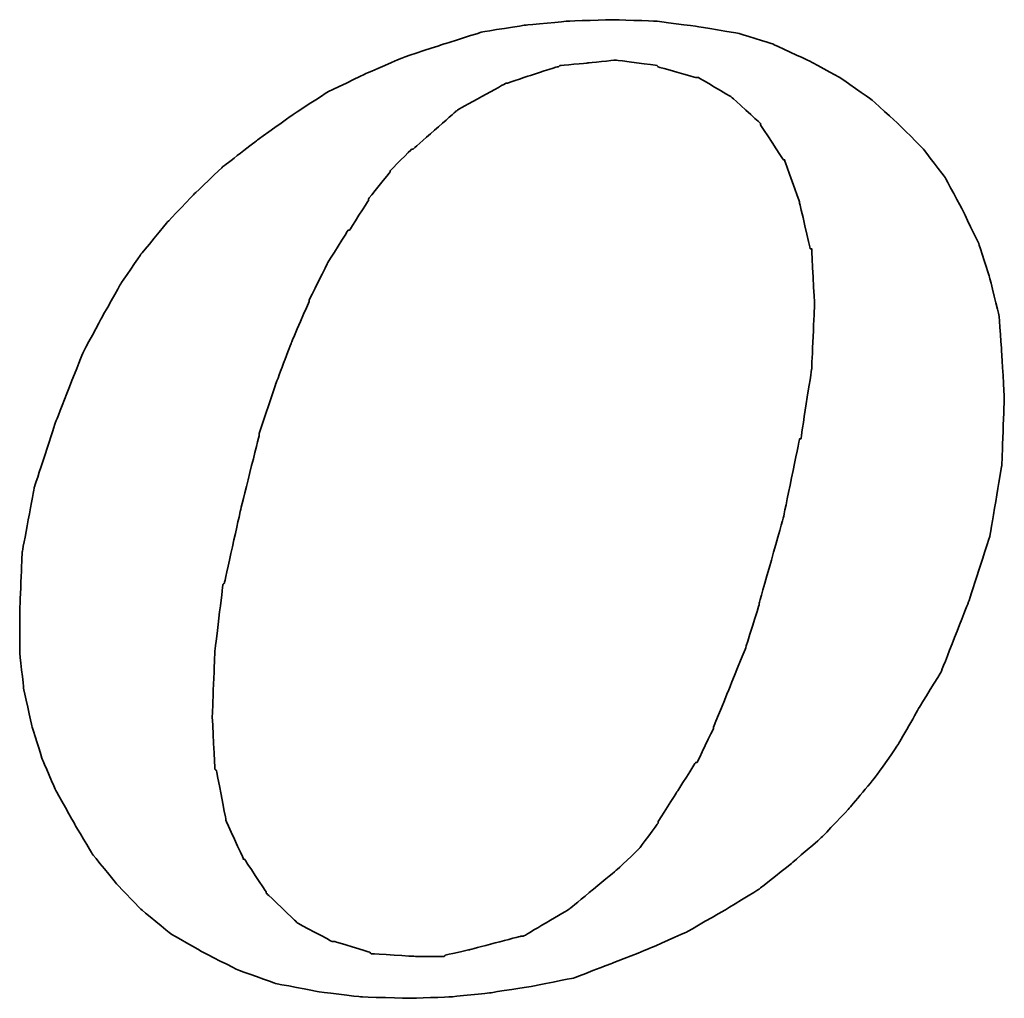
# Model space of a CAD drawing. Header units: millimetres. Extents: x 737 to 1271, y 623 to 792.
# Tile 43 of 48: x 1155.72 to 1160.29, y 676.67 to 681.21. Entities that reach past the tile are written whole.
import ezdxf

# ---------------------------------------------------------------- set-up
doc = ezdxf.new("R2010")
doc.units = ezdxf.units.MM
doc.header["$LTSCALE"] = 2
doc.layers.add('DIM', color=4, linetype='Continuous')
doc.layers.add('layer 1', color=7, linetype='Continuous')

# ---------------------------------------------------------------- blocks, each defined once
blk = doc.blocks.new('TBI MOTION logo(完整正式版)')
at = {"layer": 'layer 1', "color": 22, "lineweight": 35}
for points, knots in [([(35.79625, -6.98375), (35.79625, -6.98375), (36.23125, -7.43875), (36.23125, -7.43875), (36.23125, -7.43875), (36.23125, -7.43875), (36.75625, -7.87125), (36.75625, -7.87125), (36.75625, -7.87125), (36.75625, -7.87125), (37.33125, -8.20375), (37.33125, -8.20375), (37.33125, -8.20375), (37.33125, -8.20375), (37.95625, -8.51875), (37.95625, -8.51875), (37.95625, -8.51875), (37.95625, -8.51875), (38.62625, -8.75875), (38.62625, -8.75875), (38.62625, -8.75875), (38.62625, -8.75875), (39.37125, -8.90375), (39.37125, -8.90375), (39.37125, -8.90375), (39.37125, -8.90375), (40.14125, -8.99875), (40.14125, -8.99875), (40.14125, -8.99875), (40.14125, -8.99875), (41.02625, -9.02375), (41.02625, -9.02375), (41.02625, -9.02375), (41.02625, -9.02375), (41.74625, -8.99875), (41.74625, -8.99875), (41.74625, -8.99875), (41.74625, -8.99875), (42.46625, -8.92375), (42.46625, -8.92375), (42.46625, -8.92375), (42.46625, -8.92375), (43.21125, -8.80625), (43.21125, -8.80625), (43.21125, -8.80625), (43.21125, -8.80625), (43.93125, -8.66375), (43.93125, -8.66375), (43.93125, -8.66375), (43.93125, -8.66375), (44.62625, -8.39875), (44.62625, -8.39875), (44.62625, -8.39875), (44.62625, -8.39875), (45.29625, -8.13375), (45.29625, -8.13375), (45.29625, -8.13375), (45.29625, -8.13375), (45.94625, -7.84375), (45.94625, -7.84375), (45.94625, -7.84375), (45.94625, -7.84375), (46.61625, -7.46375), (46.61625, -7.46375), (46.61625, -7.46375), (46.61625, -7.46375), (47.24125, -7.07875), (47.24125, -7.07875), (47.24125, -7.07875), (47.24125, -7.07875), (47.81625, -6.62375), (47.81625, -6.62375), (47.81625, -6.62375), (47.81625, -6.62375), (48.36875, -6.14375), (48.36875, -6.14375), (48.36875, -6.14375), (48.36875, -6.14375), (48.84625, -5.64125), (48.84625, -5.64125), (48.84625, -5.64125), (48.84625, -5.64125), (49.32625, -5.06375), (49.32625, -5.06375), (49.32625, -5.06375), (49.32625, -5.06375), (49.71125, -4.51374), (49.71125, -4.51374), (49.71125, -4.51374), (49.71125, -4.51374), (50.09625, -3.83874), (50.09625, -3.83874), (50.09625, -3.83874), (50.09625, -3.83874), (50.48125, -3.21374), (50.48125, -3.21374), (50.48125, -3.21374), (50.48125, -3.21374), (50.96125, -1.99125), (50.96125, -1.99125), (50.96125, -1.99125), (50.96125, -1.99125), (51.34375, -0.81875), (51.34375, -0.81875), (51.34375, -0.81875), (51.34375, -0.81875), (51.56125, 0.45624), (51.56125, 0.45624), (51.56125, 0.45624), (51.56125, 0.45624), (51.60625, 1.67624), (51.60625, 1.67624), (51.60625, 1.67624), (51.60625, 1.67624), (51.56125, 2.44625), (51.56125, 2.44625), (51.56125, 2.44625), (51.56125, 2.44625), (51.51125, 3.14125), (51.51125, 3.14125), (51.51125, 3.14125), (51.51125, 3.14125), (51.34375, 3.81125), (51.34375, 3.81125), (51.34375, 3.81125), (51.34375, 3.81125), (51.15125, 4.41125), (51.15125, 4.41125), (51.15125, 4.41125), (51.15125, 4.41125), (50.86125, 5.01125), (50.86125, 5.01125), (50.86125, 5.01125), (50.86125, 5.01125), (50.55125, 5.58875), (50.55125, 5.58875), (50.55125, 5.58875), (50.55125, 5.58875), (50.16625, 6.09125), (50.16625, 6.09125), (50.16625, 6.09125), (50.16625, 6.09125), (49.71125, 6.54875), (49.71125, 6.54875), (49.71125, 6.54875), (49.71125, 6.54875), (49.23125, 6.98125), (49.23125, 6.98125), (49.23125, 6.98125), (49.23125, 6.98125), (48.67875, 7.36625), (48.67875, 7.36625), (48.67875, 7.36625), (48.67875, 7.36625), (48.10375, 7.67625), (48.10375, 7.67625), (48.10375, 7.67625), (48.10375, 7.67625), (47.48125, 7.96375), (47.48125, 7.96375), (47.48125, 7.96375), (47.48125, 7.96375), (46.85625, 8.15625), (46.85625, 8.15625), (46.85625, 8.15625), (46.85625, 8.15625), (46.13625, 8.27624), (46.13625, 8.27624), (46.13625, 8.27624), (46.13625, 8.27624), (45.39125, 8.37125), (45.39125, 8.37125), (45.39125, 8.37125), (45.39125, 8.37125), (44.62625, 8.39624), (44.62625, 8.39624), (44.62625, 8.39624), (44.62625, 8.39624), (43.83625, 8.37125), (43.83625, 8.37125), (43.83625, 8.37125), (43.83625, 8.37125), (43.09125, 8.30125), (43.09125, 8.30125), (43.09125, 8.30125), (43.09125, 8.30125), (42.32125, 8.18125), (42.32125, 8.18125), (42.32125, 8.18125), (42.32125, 8.18125), (41.62875, 7.96375), (41.62875, 7.96375), (41.62875, 7.96375), (41.62875, 7.96375), (40.90625, 7.72625), (40.90625, 7.72625), (40.90625, 7.72625), (40.90625, 7.72625), (40.23624, 7.43625), (40.23624, 7.43625), (40.23624, 7.43625), (40.23624, 7.43625), (39.54124, 7.10125), (39.54124, 7.10125), (39.54124, 7.10125), (39.54124, 7.10125), (38.91625, 6.69125), (38.91625, 6.69125), (38.91625, 6.69125), (38.91625, 6.69125), (38.31625, 6.26125), (38.31625, 6.26125), (38.31625, 6.26125), (38.31625, 6.26125), (37.69125, 5.78125), (37.69125, 5.78125), (37.69125, 5.78125), (37.69125, 5.78125), (37.18625, 5.30125), (37.18625, 5.30125), (37.18625, 5.30125), (37.18625, 5.30125), (36.70625, 4.79624), (36.70625, 4.79624), (36.70625, 4.79624), (36.70625, 4.79624), (36.23125, 4.22125), (36.23125, 4.22125), (36.23125, 4.22125), (36.23125, 4.22125), (35.87124, 3.69375), (35.87124, 3.69375), (35.87124, 3.69375), (35.87124, 3.69375), (35.53125, 3.09125), (35.53125, 3.09125), (35.53125, 3.09125), (35.53125, 3.09125), (35.19875, 2.47125), (35.19875, 2.47125), (35.19875, 2.47125), (35.19875, 2.47125), (34.71625, 1.24625), (34.71625, 1.24625), (34.71625, 1.24625), (34.71625, 1.24625), (34.33125, 0.06874), (34.33125, 0.06874), (34.33125, 0.06874), (34.33125, 0.06874), (34.11625, -1.07875), (34.11625, -1.07875), (34.11625, -1.07875), (34.11625, -1.07875), (34.07125, -2.15875), (34.07125, -2.15875), (34.07125, -2.15875), (34.07125, -2.15875), (34.07125, -2.85375), (34.07125, -2.85375), (34.07125, -2.85375), (34.07125, -2.85375), (34.14125, -3.50375), (34.14125, -3.50375), (34.14125, -3.50375), (34.14125, -3.50375), (34.28625, -4.17375), (34.28625, -4.17375), (34.28625, -4.17375), (34.28625, -4.17375), (34.47625, -4.77624), (34.47625, -4.77624), (34.47625, -4.77624), (34.47625, -4.77624), (34.71625, -5.32625), (34.71625, -5.32625), (34.71625, -5.32625), (34.71625, -5.32625), (35.05375, -5.92875), (35.05375, -5.92875), (35.05375, -5.92875), (35.05375, -5.92875), (35.36375, -6.45375), (35.36375, -6.45375), (35.36375, -6.45375), (35.36375, -6.45375), (35.79625, -6.98375), (35.79625, -6.98375)], [0, 0, 0, 0, 0.01388889, 0.01388889, 0.01388889, 0.0138889, 0.02777778, 0.02777778, 0.02777778, 0.02777779, 0.04166667, 0.04166667, 0.04166667, 0.04166668, 0.05555556, 0.05555556, 0.05555556, 0.05555557, 0.06944444, 0.06944444, 0.06944444, 0.06944445, 0.08333333, 0.08333333, 0.08333333, 0.08333334, 0.09722222, 0.09722222, 0.09722222, 0.09722223, 0.11111111, 0.11111111, 0.11111111, 0.11111112, 0.125, 0.125, 0.125, 0.12500001, 0.13888889, 0.13888889, 0.13888889, 0.1388889, 0.15277778, 0.15277778, 0.15277778, 0.15277779, 0.16666667, 0.16666667, 0.16666667, 0.16666668, 0.18055556, 0.18055556, 0.18055556, 0.18055557, 0.19444444, 0.19444444, 0.19444444, 0.19444445, 0.20833333, 0.20833333, 0.20833333, 0.20833334, 0.22222222, 0.22222222, 0.22222222, 0.22222223, 0.23611111, 0.23611111, 0.23611111, 0.23611112, 0.25, 0.25, 0.25, 0.25000001, 0.26388889, 0.26388889, 0.26388889, 0.2638889, 0.27777778, 0.27777778, 0.27777778, 0.27777779, 0.29166667, 0.29166667, 0.29166667, 0.29166668, 0.30555556, 0.30555556, 0.30555556, 0.30555557, 0.31944444, 0.31944444, 0.31944444, 0.31944445, 0.33333333, 0.33333333, 0.33333333, 0.33333334, 0.34722222, 0.34722222, 0.34722222, 0.34722223, 0.36111111, 0.36111111, 0.36111111, 0.36111112, 0.375, 0.375, 0.375, 0.37500001, 0.38888889, 0.38888889, 0.38888889, 0.3888889, 0.40277778, 0.40277778, 0.40277778, 0.40277779, 0.41666667, 0.41666667, 0.41666667, 0.41666668, 0.43055556, 0.43055556, 0.43055556, 0.43055557, 0.44444444, 0.44444444, 0.44444444, 0.44444445, 0.45833333, 0.45833333, 0.45833333, 0.45833334, 0.47222222, 0.47222222, 0.47222222, 0.47222223, 0.48611111, 0.48611111, 0.48611111, 0.48611112, 0.5, 0.5, 0.5, 0.50000001, 0.51388889, 0.51388889, 0.51388889, 0.5138889, 0.52777778, 0.52777778, 0.52777778, 0.52777779, 0.54166667, 0.54166667, 0.54166667, 0.54166668, 0.55555556, 0.55555556, 0.55555556, 0.55555557, 0.56944444, 0.56944444, 0.56944444, 0.56944445, 0.58333333, 0.58333333, 0.58333333, 0.58333334, 0.59722222, 0.59722222, 0.59722222, 0.59722223, 0.61111111, 0.61111111, 0.61111111, 0.61111112, 0.625, 0.625, 0.625, 0.62500001, 0.63888889, 0.63888889, 0.63888889, 0.6388889, 0.65277778, 0.65277778, 0.65277778, 0.65277779, 0.66666667, 0.66666667, 0.66666667, 0.66666668, 0.68055556, 0.68055556, 0.68055556, 0.68055557, 0.69444444, 0.69444444, 0.69444444, 0.69444445, 0.70833333, 0.70833333, 0.70833333, 0.70833334, 0.72222222, 0.72222222, 0.72222222, 0.72222223, 0.73611111, 0.73611111, 0.73611111, 0.73611112, 0.75, 0.75, 0.75, 0.75000001, 0.76388889, 0.76388889, 0.76388889, 0.7638889, 0.77777778, 0.77777778, 0.77777778, 0.77777779, 0.79166667, 0.79166667, 0.79166667, 0.79166668, 0.80555556, 0.80555556, 0.80555556, 0.80555557, 0.81944444, 0.81944444, 0.81944444, 0.81944445, 0.83333333, 0.83333333, 0.83333333, 0.83333334, 0.84722222, 0.84722222, 0.84722222, 0.84722223, 0.86111111, 0.86111111, 0.86111111, 0.86111112, 0.875, 0.875, 0.875, 0.87500001, 0.88888889, 0.88888889, 0.88888889, 0.8888889, 0.90277778, 0.90277778, 0.90277778, 0.90277779, 0.91666667, 0.91666667, 0.91666667, 0.91666668, 0.93055556, 0.93055556, 0.93055556, 0.93055557, 0.94444444, 0.94444444, 0.94444444, 0.94444445, 0.95833333, 0.95833333, 0.95833333, 0.95833334, 0.97222222, 0.97222222, 0.97222222, 0.97222223, 0.98611111, 0.98611111, 0.98611111, 0.98611112, 1, 1, 1, 1]), ([(38.33875, 1.03124), (38.33875, 1.03124), (38.62625, 1.89625), (38.62625, 1.89625), (38.62625, 1.89625), (38.62625, 1.89625), (38.91625, 2.66375), (38.91625, 2.66375), (38.91625, 2.66375), (38.91625, 2.66375), (39.22625, 3.38125), (39.22625, 3.38125), (39.22625, 3.38125), (39.22625, 3.38125), (39.22625, 3.40624), (39.22625, 3.40624), (39.22625, 3.40624), (39.22625, 3.40624), (39.56124, 4.07624), (39.56124, 4.07624), (39.56124, 4.07624), (39.56124, 4.07624), (39.92125, 4.65125), (39.92125, 4.65125), (39.92125, 4.65125), (39.92125, 4.65125), (39.94625, 4.65125), (39.94625, 4.65125), (39.94625, 4.65125), (39.94625, 4.65125), (40.28125, 5.17875), (40.28125, 5.17875), (40.28125, 5.17875), (40.28125, 5.17875), (40.28125, 5.20375), (40.28125, 5.20375), (40.28125, 5.20375), (40.28125, 5.20375), (40.66875, 5.68625), (40.66875, 5.68625), (40.66875, 5.68625), (40.66875, 5.68625), (40.66875, 5.70625), (40.66875, 5.70625), (40.66875, 5.70625), (40.66875, 5.70625), (41.05124, 6.09125), (41.05124, 6.09125), (41.05124, 6.09125), (41.05124, 6.09125), (41.07625, 6.09125), (41.07625, 6.09125), (41.07625, 6.09125), (41.07625, 6.09125), (41.84125, 6.76625), (41.84125, 6.76625), (41.84125, 6.76625), (41.84125, 6.76625), (41.86625, 6.78625), (41.86625, 6.78625), (41.86625, 6.78625), (41.86625, 6.78625), (42.73125, 7.26624), (42.73125, 7.26624), (42.73125, 7.26624), (42.73125, 7.26624), (42.75625, 7.26624), (42.75625, 7.26624), (42.75625, 7.26624), (42.75625, 7.26624), (43.18625, 7.41125), (43.18625, 7.41125), (43.18625, 7.41125), (43.18625, 7.41125), (43.64125, 7.55625), (43.64125, 7.55625), (43.64125, 7.55625), (43.64125, 7.55625), (43.66625, 7.55625), (43.66625, 7.55625), (43.66625, 7.55625), (43.66625, 7.55625), (43.69125, 7.58124), (43.69125, 7.58124), (43.69125, 7.58124), (43.69125, 7.58124), (44.19125, 7.62625), (44.19125, 7.62625), (44.19125, 7.62625), (44.19125, 7.62625), (44.67125, 7.67625), (44.67125, 7.67625), (44.67125, 7.67625), (44.67125, 7.67625), (44.69625, 7.67625), (44.69625, 7.67625), (44.69625, 7.67625), (44.69625, 7.67625), (45.41875, 7.58124), (45.41875, 7.58124), (45.41875, 7.58124), (45.41875, 7.58124), (45.44125, 7.55625), (45.44125, 7.55625), (45.44125, 7.55625), (45.44125, 7.55625), (46.11125, 7.36625), (46.11125, 7.36625), (46.11125, 7.36625), (46.11125, 7.36625), (46.13625, 7.36625), (46.13625, 7.36625), (46.13625, 7.36625), (46.13625, 7.36625), (46.15875, 7.36625), (46.15875, 7.36625), (46.15875, 7.36625), (46.15875, 7.36625), (46.73625, 7.02624), (46.73625, 7.02624), (46.73625, 7.02624), (46.73625, 7.02624), (46.76125, 7.00624), (46.76125, 7.00624), (46.76125, 7.00624), (46.76125, 7.00624), (47.24125, 6.57124), (47.24125, 6.57124), (47.24125, 6.57124), (47.24125, 6.57124), (47.26625, 6.54875), (47.26625, 6.54875), (47.26625, 6.54875), (47.26625, 6.54875), (47.26625, 6.52375), (47.26625, 6.52375), (47.26625, 6.52375), (47.26625, 6.52375), (47.67375, 5.89875), (47.67375, 5.89875), (47.67375, 5.89875), (47.67375, 5.89875), (47.69625, 5.89875), (47.69625, 5.89875), (47.69625, 5.89875), (47.69625, 5.89875), (47.69625, 5.87625), (47.69625, 5.87625), (47.69625, 5.87625), (47.69625, 5.87625), (47.96125, 5.15625), (47.96125, 5.15625), (47.96125, 5.15625), (47.96125, 5.15625), (47.96125, 5.13125), (47.96125, 5.13125), (47.96125, 5.13125), (47.96125, 5.13125), (48.15125, 4.31875), (48.15125, 4.31875), (48.15125, 4.31875), (48.15125, 4.31875), (48.17625, 4.31875), (48.17625, 4.31875), (48.17625, 4.31875), (48.17625, 4.31875), (48.17625, 4.29125), (48.17625, 4.29125), (48.17625, 4.29125), (48.17625, 4.29125), (48.22625, 3.33125), (48.22625, 3.33125), (48.22625, 3.33125), (48.22625, 3.33125), (48.22625, 3.30875), (48.22625, 3.30875), (48.22625, 3.30875), (48.22625, 3.30875), (48.17625, 2.20624), (48.17625, 2.20624), (48.17625, 2.20624), (48.17625, 2.20624), (48.17625, 2.18124), (48.17625, 2.18124), (48.17625, 2.18124), (48.17625, 2.18124), (47.98375, 0.93624), (47.98375, 0.93624), (47.98375, 0.93624), (47.98375, 0.93624), (47.96125, 0.93624), (47.96125, 0.93624), (47.96125, 0.93624), (47.96125, 0.93624), (47.67375, -0.45874), (47.67375, -0.45874), (47.67375, -0.45874), (47.67375, -0.45874), (47.24125, -1.99125), (47.24125, -1.99125), (47.24125, -1.99125), (47.24125, -1.99125), (47.24125, -2.01874), (47.24125, -2.01874), (47.24125, -2.01874), (47.24125, -2.01874), (47.00125, -2.78375), (47.00125, -2.78375), (47.00125, -2.78375), (47.00125, -2.78375), (46.71125, -3.50375), (46.71125, -3.50375), (46.71125, -3.50375), (46.71125, -3.50375), (46.42625, -4.19875), (46.42625, -4.19875), (46.42625, -4.19875), (46.42625, -4.19875), (46.42625, -4.22375), (46.42625, -4.22375), (46.42625, -4.22375), (46.42625, -4.22375), (46.13625, -4.82374), (46.13625, -4.82374), (46.13625, -4.82374), (46.13625, -4.82374), (46.11125, -4.82374), (46.11125, -4.82374), (46.11125, -4.82374), (46.11125, -4.82374), (45.77625, -5.35125), (45.77625, -5.35125), (45.77625, -5.35125), (45.77625, -5.35125), (45.44125, -5.87875), (45.44125, -5.87875), (45.44125, -5.87875), (45.44125, -5.87875), (45.44125, -5.90375), (45.44125, -5.90375), (45.44125, -5.90375), (45.44125, -5.90375), (45.10625, -6.35875), (45.10625, -6.35875), (45.10625, -6.35875), (45.10625, -6.35875), (45.08125, -6.38375), (45.08125, -6.38375), (45.08125, -6.38375), (45.08125, -6.38375), (44.69625, -6.74375), (44.69625, -6.74375), (44.69625, -6.74375), (44.69625, -6.74375), (43.88375, -7.41625), (43.88375, -7.41625), (43.88375, -7.41625), (43.88375, -7.41625), (43.85625, -7.43875), (43.85625, -7.43875), (43.85625, -7.43875), (43.85625, -7.43875), (43.04125, -7.91875), (43.04125, -7.91875), (43.04125, -7.91875), (43.04125, -7.91875), (43.01625, -7.91875), (43.01625, -7.91875), (43.01625, -7.91875), (43.01625, -7.91875), (42.99625, -7.91875), (42.99625, -7.91875), (42.99625, -7.91875), (42.99625, -7.91875), (42.08125, -8.15875), (42.08125, -8.15875), (42.08125, -8.15875), (42.08125, -8.15875), (41.65125, -8.25625), (41.65125, -8.25625), (41.65125, -8.25625), (41.65125, -8.25625), (41.62875, -8.27875), (41.62875, -8.27875), (41.62875, -8.27875), (41.62875, -8.27875), (41.60125, -8.27875), (41.60125, -8.27875), (41.60125, -8.27875), (41.60125, -8.27875), (41.12125, -8.27875), (41.12125, -8.27875), (41.12125, -8.27875), (41.12125, -8.27875), (40.35624, -8.23125), (40.35624, -8.23125), (40.35624, -8.23125), (40.35624, -8.23125), (40.33125, -8.23125), (40.33125, -8.23125), (40.33125, -8.23125), (40.33125, -8.23125), (40.30625, -8.20375), (40.30625, -8.20375), (40.30625, -8.20375), (40.30625, -8.20375), (39.68375, -8.01375), (39.68375, -8.01375), (39.68375, -8.01375), (39.68375, -8.01375), (39.66124, -8.01375), (39.66124, -8.01375), (39.66124, -8.01375), (39.66124, -8.01375), (39.63625, -8.01375), (39.63625, -8.01375), (39.63625, -8.01375), (39.63625, -8.01375), (39.01125, -7.67875), (39.01125, -7.67875), (39.01125, -7.67875), (39.01125, -7.67875), (38.98875, -7.65375), (38.98875, -7.65375), (38.98875, -7.65375), (38.98875, -7.65375), (38.48625, -7.17375), (38.48625, -7.17375), (38.48625, -7.17375), (38.48625, -7.17375), (38.45875, -7.14875), (38.45875, -7.14875), (38.45875, -7.14875), (38.45875, -7.14875), (38.45875, -7.12875), (38.45875, -7.12875), (38.45875, -7.12875), (38.45875, -7.12875), (38.07625, -6.54875), (38.07625, -6.54875), (38.07625, -6.54875), (38.07625, -6.54875), (38.05125, -6.54875), (38.05125, -6.54875), (38.05125, -6.54875), (38.05125, -6.54875), (38.05125, -6.52875), (38.05125, -6.52875), (38.05125, -6.52875), (38.05125, -6.52875), (37.74125, -5.85375), (37.74125, -5.85375), (37.74125, -5.85375), (37.74125, -5.85375), (37.74125, -5.82875), (37.74125, -5.82875), (37.74125, -5.82875), (37.74125, -5.82875), (37.57375, -4.96875), (37.57375, -4.96875), (37.57375, -4.96875), (37.57375, -4.96875), (37.54625, -4.94375), (37.54625, -4.94375), (37.54625, -4.94375), (37.54625, -4.94375), (37.50125, -4.03375), (37.50125, -4.03375), (37.50125, -4.03375), (37.50125, -4.03375), (37.50125, -4.00875), (37.50125, -4.00875), (37.50125, -4.00875), (37.50125, -4.00875), (37.54625, -2.85375), (37.54625, -2.85375), (37.54625, -2.85375), (37.54625, -2.85375), (37.69125, -1.65875), (37.69125, -1.65875), (37.69125, -1.65875), (37.69125, -1.65875), (37.71624, -1.63375), (37.71624, -1.63375), (37.71624, -1.63375), (37.71624, -1.63375), (38.00375, -0.33875), (38.00375, -0.33875), (38.00375, -0.33875), (38.00375, -0.33875), (38.33875, 1.00624), (38.33875, 1.00624), (38.33875, 1.00624), (38.33875, 1.00624), (38.33875, 1.03124), (38.33875, 1.03124)], [0, 0, 0, 0, 0.01010101, 0.01010101, 0.01010101, 0.01010102, 0.02020202, 0.02020202, 0.02020202, 0.02020203, 0.03030303, 0.03030303, 0.03030303, 0.03030304, 0.04040404, 0.04040404, 0.04040404, 0.04040405, 0.05050505, 0.05050505, 0.05050505, 0.05050506, 0.06060606, 0.06060606, 0.06060606, 0.06060607, 0.07070707, 0.07070707, 0.07070707, 0.07070708, 0.08080808, 0.08080808, 0.08080808, 0.08080809, 0.09090909, 0.09090909, 0.09090909, 0.0909091, 0.1010101, 0.1010101, 0.1010101, 0.10101011, 0.11111111, 0.11111111, 0.11111111, 0.11111112, 0.12121212, 0.12121212, 0.12121212, 0.12121213, 0.13131313, 0.13131313, 0.13131313, 0.13131314, 0.14141414, 0.14141414, 0.14141414, 0.14141415, 0.15151515, 0.15151515, 0.15151515, 0.15151516, 0.16161616, 0.16161616, 0.16161616, 0.16161617, 0.17171717, 0.17171717, 0.17171717, 0.17171718, 0.18181818, 0.18181818, 0.18181818, 0.18181819, 0.19191919, 0.19191919, 0.19191919, 0.1919192, 0.2020202, 0.2020202, 0.2020202, 0.20202021, 0.21212121, 0.21212121, 0.21212121, 0.21212122, 0.22222222, 0.22222222, 0.22222222, 0.22222223, 0.23232323, 0.23232323, 0.23232323, 0.23232324, 0.24242424, 0.24242424, 0.24242424, 0.24242425, 0.25252525, 0.25252525, 0.25252525, 0.25252526, 0.26262626, 0.26262626, 0.26262626, 0.26262627, 0.27272727, 0.27272727, 0.27272727, 0.27272728, 0.28282828, 0.28282828, 0.28282828, 0.28282829, 0.29292929, 0.29292929, 0.29292929, 0.2929293, 0.3030303, 0.3030303, 0.3030303, 0.30303031, 0.31313131, 0.31313131, 0.31313131, 0.31313132, 0.32323232, 0.32323232, 0.32323232, 0.32323233, 0.33333333, 0.33333333, 0.33333333, 0.33333334, 0.34343434, 0.34343434, 0.34343434, 0.34343435, 0.35353535, 0.35353535, 0.35353535, 0.35353536, 0.36363636, 0.36363636, 0.36363636, 0.36363637, 0.37373737, 0.37373737, 0.37373737, 0.37373738, 0.38383838, 0.38383838, 0.38383838, 0.38383839, 0.39393939, 0.39393939, 0.39393939, 0.3939394, 0.4040404, 0.4040404, 0.4040404, 0.40404041, 0.41414141, 0.41414141, 0.41414141, 0.41414142, 0.42424242, 0.42424242, 0.42424242, 0.42424243, 0.43434343, 0.43434343, 0.43434343, 0.43434344, 0.44444444, 0.44444444, 0.44444444, 0.44444445, 0.45454545, 0.45454545, 0.45454545, 0.45454546, 0.46464646, 0.46464646, 0.46464646, 0.46464647, 0.47474747, 0.47474747, 0.47474747, 0.47474748, 0.48484848, 0.48484848, 0.48484848, 0.48484849, 0.49494949, 0.49494949, 0.49494949, 0.4949495, 0.50505051, 0.50505051, 0.50505051, 0.50505052, 0.51515152, 0.51515152, 0.51515152, 0.51515153, 0.52525253, 0.52525253, 0.52525253, 0.52525254, 0.53535354, 0.53535354, 0.53535354, 0.53535355, 0.54545455, 0.54545455, 0.54545455, 0.54545456, 0.55555556, 0.55555556, 0.55555556, 0.55555557, 0.56565657, 0.56565657, 0.56565657, 0.56565658, 0.57575758, 0.57575758, 0.57575758, 0.57575759, 0.58585859, 0.58585859, 0.58585859, 0.5858586, 0.5959596, 0.5959596, 0.5959596, 0.59595961, 0.60606061, 0.60606061, 0.60606061, 0.60606062, 0.61616162, 0.61616162, 0.61616162, 0.61616163, 0.62626263, 0.62626263, 0.62626263, 0.62626264, 0.63636364, 0.63636364, 0.63636364, 0.63636365, 0.64646465, 0.64646465, 0.64646465, 0.64646466, 0.65656566, 0.65656566, 0.65656566, 0.65656567, 0.66666667, 0.66666667, 0.66666667, 0.66666668, 0.67676768, 0.67676768, 0.67676768, 0.67676769, 0.68686869, 0.68686869, 0.68686869, 0.6868687, 0.6969697, 0.6969697, 0.6969697, 0.69696971, 0.70707071, 0.70707071, 0.70707071, 0.70707072, 0.71717172, 0.71717172, 0.71717172, 0.71717173, 0.72727273, 0.72727273, 0.72727273, 0.72727274, 0.73737374, 0.73737374, 0.73737374, 0.73737375, 0.74747475, 0.74747475, 0.74747475, 0.74747476, 0.75757576, 0.75757576, 0.75757576, 0.75757577, 0.76767677, 0.76767677, 0.76767677, 0.76767678, 0.77777778, 0.77777778, 0.77777778, 0.77777779, 0.78787879, 0.78787879, 0.78787879, 0.7878788, 0.7979798, 0.7979798, 0.7979798, 0.79797981, 0.80808081, 0.80808081, 0.80808081, 0.80808082, 0.81818182, 0.81818182, 0.81818182, 0.81818183, 0.82828283, 0.82828283, 0.82828283, 0.82828284, 0.83838384, 0.83838384, 0.83838384, 0.83838385, 0.84848485, 0.84848485, 0.84848485, 0.84848486, 0.85858586, 0.85858586, 0.85858586, 0.85858587, 0.86868687, 0.86868687, 0.86868687, 0.86868688, 0.87878788, 0.87878788, 0.87878788, 0.87878789, 0.88888889, 0.88888889, 0.88888889, 0.8888889, 0.8989899, 0.8989899, 0.8989899, 0.89898991, 0.90909091, 0.90909091, 0.90909091, 0.90909092, 0.91919192, 0.91919192, 0.91919192, 0.91919193, 0.92929293, 0.92929293, 0.92929293, 0.92929294, 0.93939394, 0.93939394, 0.93939394, 0.93939395, 0.94949495, 0.94949495, 0.94949495, 0.94949496, 0.95959596, 0.95959596, 0.95959596, 0.95959597, 0.96969697, 0.96969697, 0.96969697, 0.96969698, 0.97979798, 0.97979798, 0.97979798, 0.97979799, 0.98989899, 0.98989899, 0.98989899, 0.989899, 1, 1, 1, 1])]:
    blk.add_open_spline(points, degree=3, knots=knots, dxfattribs=at)

msp = doc.modelspace()

# ---------------------------------------------------------------- block references
at = {"layer": 'DIM', "color": 7, "xscale": 0.2606204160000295, "yscale": 0.2606204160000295, "zscale": 0.2606204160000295}
msp.add_blockref('TBI MOTION logo(完整正式版)', (1146.8451, 679.023), dxfattribs=at)

doc.saveas('drawing.dxf')
